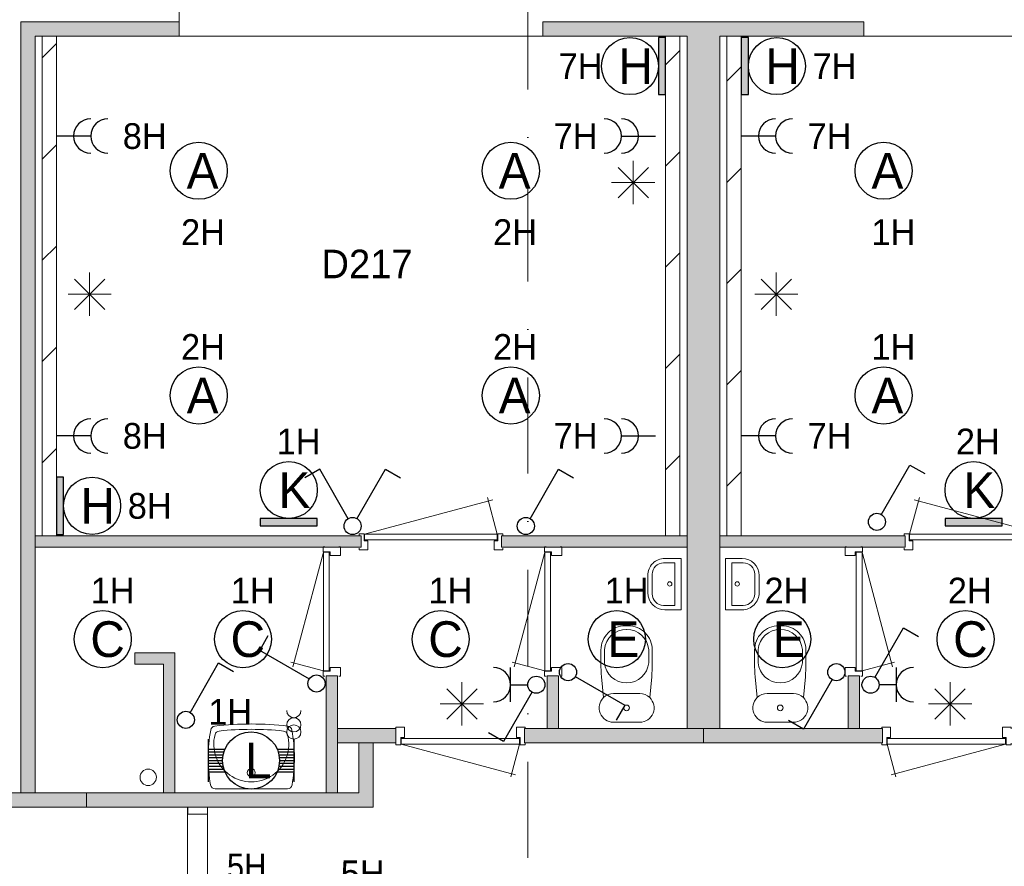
# Model space of a CAD drawing. Header units: millimetres. Extents: x 84337 to 168437, y -3060 to 56340.
# Tile 50 of 84: x 100358 to 107259, y 44570 to 50499. Entities that reach past the tile are written whole.
import ezdxf
from ezdxf.enums import TextEntityAlignment as Align
from ezdxf.xclip import XClip

# ---------------------------------------------------------------- set-up
doc = ezdxf.new("R2010")
doc.units = ezdxf.units.MM
doc.linetypes.add('DGN1', pattern=[504.6, 0, -504.6])
doc.linetypes.add('DGN4', pattern=[1345.6, 672.8, -336.4, 0, -336.4])
for name, color, linetype in [('14', 7, 'Continuous'), ('16', 7, 'Continuous'), ('17', 7, 'Continuous'), ('18', 7, 'Continuous'), ('19', 7, 'Continuous'), ('20', 7, 'Continuous'), ('30', 7, 'Continuous'), ('31', 7, 'Continuous'), ('32', 7, 'Continuous'), ('33', 7, 'Continuous'), ('40', 7, 'Continuous'), ('48', 7, 'Continuous'), ('5', 7, 'Continuous'), ('56', 7, 'Continuous'), ('62', 7, 'Continuous')]:
    doc.layers.add(name, color=color, linetype=linetype)
doc.styles.add('dgn001', font='dgn001.shx')
doc.styles.add('dgn003', font='dgn003.shx')
pattern_1 = [(45, (155.63, -1206.23), (4e-14, 709), [])]

# ---------------------------------------------------------------- blocks, each defined once
blk = doc.blocks.new('EA820')
at = {"layer": '18'}
blk.add_hatch(color=3, dxfattribs=at).paths.add_polyline_path([(50, -200), (50, 200), (0, 200), (0, -200)])
at = {"layer": '18', "color": 3, "linetype": 'Continuous', "lineweight": 30, "flags": 128}
blk.add_lwpolyline([(50, -200), (50, 200), (0, 200), (0, -200), (50, -200)], dxfattribs=at)
at = {"layer": '18', "color": 3, "linetype": 'Continuous', "lineweight": 30}
blk.add_circle((250, 0), 200, dxfattribs=at)
at = {"layer": '18', "color": 2, "linetype": 'Continuous', "lineweight": 13, "style": 'dgn001'}
blk.add_text('H', height=250, dxfattribs=at).set_placement((289.7, 0), align=Align.MIDDLE_CENTER)
at = {"layer": '18', "color": 1, "linetype": 'Continuous', "lineweight": 13, "style": 'dgn001'}
blk.add_text('7H', height=180, dxfattribs=at).set_placement((500, 0), align=Align.MIDDLE_LEFT)
blk = doc.blocks.new('EA624')
at = {"layer": '18'}
blk.add_hatch(color=3, dxfattribs=at).paths.add_polyline_path([(-200, 0), (200, 0), (200, 50), (-200, 50)])
at = {"layer": '18', "color": 3, "linetype": 'Continuous', "lineweight": 30, "flags": 128}
blk.add_lwpolyline([(-200, 0), (200, 0), (200, 50), (-200, 50), (-200, 0)], dxfattribs=at)
at = {"layer": '18', "color": 3, "linetype": 'Continuous', "lineweight": 30}
blk.add_circle((0, 250), 200, dxfattribs=at)
at = {"layer": '18', "color": 1, "linetype": 'Continuous', "lineweight": 13, "style": 'dgn001'}
blk.add_text('2H', height=180, dxfattribs=at).set_placement((29.8, 500), align=Align.CENTER)
at = {"layer": '18', "color": 2, "linetype": 'Continuous', "lineweight": 13, "style": 'dgn001'}
blk.add_text('K', height=250, dxfattribs=at).set_placement((39.7, 250), align=Align.MIDDLE_CENTER)
blk = doc.blocks.new('EA629')
at = {"layer": '18'}
blk.add_hatch(color=3, dxfattribs=at).paths.add_polyline_path([(-200, 0), (200, 0), (200, 50), (-200, 50)])
at = {"layer": '18', "color": 3, "linetype": 'Continuous', "lineweight": 30, "flags": 128}
blk.add_lwpolyline([(-200, 0), (200, 0), (200, 50), (-200, 50), (-200, 0)], dxfattribs=at)
at = {"layer": '18', "color": 3, "linetype": 'Continuous', "lineweight": 30}
blk.add_circle((0, 250), 200, dxfattribs=at)
at = {"layer": '18', "color": 1, "linetype": 'Continuous', "lineweight": 13, "style": 'dgn001'}
blk.add_text('1H', height=180, dxfattribs=at).set_placement((68.7, 500), align=Align.CENTER)
at = {"layer": '18', "color": 2, "linetype": 'Continuous', "lineweight": 13, "style": 'dgn001'}
blk.add_text('K', height=250, dxfattribs=at).set_placement((39.7, 250), align=Align.MIDDLE_CENTER)
blk = doc.blocks.new('EA825')
at = {"layer": '18'}
blk.add_hatch(color=3, dxfattribs=at).paths.add_polyline_path([(50, -200), (50, 200), (0, 200), (0, -200)])
at = {"layer": '18', "color": 3, "linetype": 'Continuous', "lineweight": 30, "flags": 128}
blk.add_lwpolyline([(50, -200), (50, 200), (0, 200), (0, -200), (50, -200)], dxfattribs=at)
at = {"layer": '18', "color": 3, "linetype": 'Continuous', "lineweight": 30}
blk.add_circle((250, 0), 200, dxfattribs=at)
at = {"layer": '18', "color": 2, "linetype": 'Continuous', "lineweight": 13, "style": 'dgn001'}
blk.add_text('H', height=250, dxfattribs=at).set_placement((289.7, 0), align=Align.MIDDLE_CENTER)
at = {"layer": '18', "color": 1, "linetype": 'Continuous', "lineweight": 13, "style": 'dgn001'}
blk.add_text('8H', height=180, dxfattribs=at).set_placement((500, 0), align=Align.MIDDLE_LEFT)
blk = doc.blocks.new('EA725')
at = {"layer": '18'}
blk.add_hatch(color=3, dxfattribs=at).paths.add_polyline_path([(0, -200), (0, 200), (-50, 200), (-50, -200)])
at = {"layer": '18', "color": 3, "linetype": 'Continuous', "lineweight": 30, "flags": 128}
blk.add_lwpolyline([(0, -200), (0, 200), (-50, 200), (-50, -200), (0, -200)], dxfattribs=at)
at = {"layer": '18', "color": 3, "linetype": 'Continuous', "lineweight": 30}
blk.add_circle((-250, 0), 200, dxfattribs=at)
at = {"layer": '18', "color": 1, "linetype": 'Continuous', "lineweight": 13, "style": 'dgn001'}
blk.add_text('7H', height=180, dxfattribs=at).set_placement((-441.9, 0), align=Align.MIDDLE_RIGHT)
at = {"layer": '18', "color": 2, "linetype": 'Continuous', "lineweight": 13, "style": 'dgn001'}
blk.add_text('H', height=250, dxfattribs=at).set_placement((-210.3, 0), align=Align.MIDDLE_CENTER)
blk = doc.blocks.new('EG1')
at = {"layer": '20'}
blk.add_hatch(color=3, dxfattribs=at).paths.add_polyline_path([(-600, 0), (-470, 75), (-470, -75)])
at = {"layer": '20', "color": 3, "linetype": 'Continuous', "lineweight": 30}
blk.add_line((-200, 0), (-470, 0), dxfattribs=at)
at = {"layer": '20', "color": 4, "linetype": 'Continuous', "lineweight": 40, "flags": 128}
blk.add_lwpolyline([(-400, 50), (-400, 150), (-399.6, 149.6, -0.414214), (-349.6, 199.6), (-350, 200), (-50, 200), (-49.6, 199.6, -0.414214), (0.4, 149.6), (0, 150), (0, -150), (0.4, -150.4, -0.414214), (-49.6, -200.4), (-50, -200), (-350, -200), (-349.6, -200.4, -0.414214), (-399.6, -150.4), (-400, -150), (-400, -50)], format="xyb", dxfattribs=at)
at = {"layer": '20', "color": 3, "linetype": 'Continuous', "lineweight": 30, "flags": 128}
blk.add_lwpolyline([(-600, 0), (-470, 75), (-470, -75), (-600, 0)], dxfattribs=at)
at = {"layer": '20', "color": 1, "linetype": 'DGN1', "lineweight": 0, "style": 'dgn001', "width": 0.9}
blk.add_text('5H', height=180, dxfattribs=at).set_placement((-173.2, 300), align=Align.CENTER)
at = {"layer": '20', "color": 2, "linetype": 'DGN1', "lineweight": 13, "style": 'dgn001'}
blk.add_text('N2', height=250, dxfattribs=at).set_placement((-158.3, -425), align=Align.TOP_CENTER)
blk = doc.blocks.new('EC6127')
at = {"layer": '18', "color": 3, "linetype": 'Continuous', "lineweight": 30}
blk.add_circle((0, 0), 200, dxfattribs=at)
at = {"layer": '18', "color": 1, "linetype": 'Continuous', "lineweight": 13, "style": 'dgn001'}
blk.add_text('5H', height=180, dxfattribs=at).set_placement((29.7, 250), align=Align.CENTER)
at = {"layer": '18', "color": 2, "linetype": 'Continuous', "lineweight": 13, "style": 'dgn001'}
blk.add_text('D', height=250, dxfattribs=at).set_placement((39.6, 0), align=Align.MIDDLE_CENTER)
blk = doc.blocks.new('EC6185')
at = {"layer": '18', "color": 3, "linetype": 'Continuous', "lineweight": 30}
blk.add_circle((0, 0), 200, dxfattribs=at)
at = {"layer": '18', "color": 1, "linetype": 'Continuous', "lineweight": 13, "style": 'dgn001'}
blk.add_text('2H', height=180, dxfattribs=at).set_placement((29.7, 250), align=Align.CENTER)
at = {"layer": '18', "color": 2, "linetype": 'Continuous', "lineweight": 13, "style": 'dgn001'}
blk.add_text('A', height=250, dxfattribs=at).set_placement((26.9, 0), align=Align.MIDDLE_CENTER)
blk = doc.blocks.new('EC6186')
at = {"layer": '18', "color": 3, "linetype": 'Continuous', "lineweight": 30}
blk.add_circle((0, 0), 200, dxfattribs=at)
at = {"layer": '18', "color": 2, "linetype": 'Continuous', "lineweight": 13, "style": 'dgn001'}
blk.add_text('A', height=250, dxfattribs=at).set_placement((26.9, 0), align=Align.MIDDLE_CENTER)
at = {"layer": '18', "color": 1, "linetype": 'Continuous', "lineweight": 13, "style": 'dgn001'}
blk.add_text('2H', height=180, dxfattribs=at).set_placement((29.7, -340), align=Align.TOP_CENTER)
blk = doc.blocks.new('EC6187')
at = {"layer": '18', "color": 3, "linetype": 'Continuous', "lineweight": 30}
blk.add_circle((-0.015, 0.01), 200, dxfattribs=at)
at = {"layer": '18', "color": 2, "linetype": 'Continuous', "lineweight": 13, "style": 'dgn001'}
blk.add_text('A', height=249.99, dxfattribs=at).set_placement((26.855, -0.005), align=Align.MIDDLE_CENTER)
at = {"layer": '18', "color": 1, "linetype": 'Continuous', "lineweight": 13, "style": 'dgn001'}
blk.add_text('2H', height=180, dxfattribs=at).set_placement((29.74, -340), align=Align.TOP_CENTER)
blk = doc.blocks.new('EC6188')
at = {"layer": '18', "color": 3, "linetype": 'Continuous', "lineweight": 30}
blk.add_circle((0, 0), 200, dxfattribs=at)
at = {"layer": '18', "color": 1, "linetype": 'Continuous', "lineweight": 13, "style": 'dgn001'}
blk.add_text('2H', height=180, dxfattribs=at).set_placement((29.7, 250), align=Align.CENTER)
at = {"layer": '18', "color": 2, "linetype": 'Continuous', "lineweight": 13, "style": 'dgn001'}
blk.add_text('A', height=250, dxfattribs=at).set_placement((26.9, 0), align=Align.MIDDLE_CENTER)
blk = doc.blocks.new('EC6189')
at = {"layer": '18', "color": 3, "linetype": 'Continuous', "lineweight": 30}
blk.add_circle((0, 0), 200, dxfattribs=at)
at = {"layer": '18', "color": 1, "linetype": 'Continuous', "lineweight": 13, "style": 'dgn001'}
blk.add_text('1H', height=180, dxfattribs=at).set_placement((68.7, 250), align=Align.CENTER)
at = {"layer": '18', "color": 2, "linetype": 'Continuous', "lineweight": 13, "style": 'dgn001'}
blk.add_text('A', height=250, dxfattribs=at).set_placement((26.9, 0), align=Align.MIDDLE_CENTER)
blk = doc.blocks.new('EC6190')
at = {"layer": '18', "color": 3, "linetype": 'Continuous', "lineweight": 30}
blk.add_circle((0, 0), 200, dxfattribs=at)
at = {"layer": '18', "color": 2, "linetype": 'Continuous', "lineweight": 13, "style": 'dgn001'}
blk.add_text('A', height=250, dxfattribs=at).set_placement((26.9, 0), align=Align.MIDDLE_CENTER)
at = {"layer": '18', "color": 1, "linetype": 'Continuous', "lineweight": 13, "style": 'dgn001'}
blk.add_text('1H', height=180, dxfattribs=at).set_placement((68.7, -340), align=Align.TOP_CENTER)
blk = doc.blocks.new('EC6194')
at = {"layer": '18', "color": 3, "linetype": 'Continuous', "lineweight": 30}
blk.add_circle((0.005, 0), 200, dxfattribs=at)
at = {"layer": '18', "color": 1, "linetype": 'Continuous', "lineweight": 13, "style": 'dgn001'}
blk.add_text('2H', height=180, dxfattribs=at).set_placement((29.76, 250), align=Align.CENTER)
at = {"layer": '18', "color": 2, "linetype": 'Continuous', "lineweight": 13, "style": 'dgn001'}
blk.add_text('C', height=249.99, dxfattribs=at).set_placement((33.755, -0.005), align=Align.MIDDLE_CENTER)
blk = doc.blocks.new('EC6195')
at = {"layer": '18', "color": 3, "linetype": 'Continuous', "lineweight": 30}
blk.add_circle((-0.005, 0), 200, dxfattribs=at)
at = {"layer": '18', "color": 1, "linetype": 'Continuous', "lineweight": 13, "style": 'dgn001'}
blk.add_text('2H', height=180, dxfattribs=at).set_placement((29.74, 250), align=Align.CENTER)
at = {"layer": '18', "color": 2, "linetype": 'Continuous', "lineweight": 13, "style": 'dgn001'}
blk.add_text('E', height=249.99, dxfattribs=at).set_placement((45.555, -0.005), align=Align.MIDDLE_CENTER)
blk = doc.blocks.new('EC6196')
at = {"layer": '18', "color": 3, "linetype": 'Continuous', "lineweight": 30}
blk.add_circle((0.005, 0), 200, dxfattribs=at)
at = {"layer": '18', "color": 1, "linetype": 'Continuous', "lineweight": 13, "style": 'dgn001'}
blk.add_text('1H', height=180, dxfattribs=at).set_placement((68.74, 250), align=Align.CENTER)
at = {"layer": '18', "color": 2, "linetype": 'Continuous', "lineweight": 13, "style": 'dgn001'}
blk.add_text('E', height=249.99, dxfattribs=at).set_placement((45.555, -0.005), align=Align.MIDDLE_CENTER)
blk = doc.blocks.new('EC6197')
at = {"layer": '18', "color": 3, "linetype": 'Continuous', "lineweight": 30}
blk.add_circle((-0.005, 0), 200, dxfattribs=at)
at = {"layer": '18', "color": 1, "linetype": 'Continuous', "lineweight": 13, "style": 'dgn001'}
blk.add_text('1H', height=180, dxfattribs=at).set_placement((68.72, 250), align=Align.CENTER)
at = {"layer": '18', "color": 2, "linetype": 'Continuous', "lineweight": 13, "style": 'dgn001'}
blk.add_text('C', height=249.99, dxfattribs=at).set_placement((33.755, -0.005), align=Align.MIDDLE_CENTER)
blk = doc.blocks.new('EC6198')
at = {"layer": '18', "color": 3, "linetype": 'Continuous', "lineweight": 30}
blk.add_circle((-0.005, 0), 200, dxfattribs=at)
at = {"layer": '18', "color": 1, "linetype": 'Continuous', "lineweight": 13, "style": 'dgn001'}
blk.add_text('1H', height=180, dxfattribs=at).set_placement((68.72, 250), align=Align.CENTER)
at = {"layer": '18', "color": 2, "linetype": 'Continuous', "lineweight": 13, "style": 'dgn001'}
blk.add_text('C', height=249.99, dxfattribs=at).set_placement((33.755, -0.005), align=Align.MIDDLE_CENTER)
blk = doc.blocks.new('EC6199')
at = {"layer": '18', "color": 3, "linetype": 'Continuous', "lineweight": 30}
blk.add_circle((-0.005, 0), 200, dxfattribs=at)
at = {"layer": '18', "color": 1, "linetype": 'Continuous', "lineweight": 13, "style": 'dgn001'}
blk.add_text('1H', height=180, dxfattribs=at).set_placement((68.72, 250), align=Align.CENTER)
at = {"layer": '18', "color": 2, "linetype": 'Continuous', "lineweight": 13, "style": 'dgn001'}
blk.add_text('C', height=249.99, dxfattribs=at).set_placement((33.755, -0.005), align=Align.MIDDLE_CENTER)
blk = doc.blocks.new('AnonymousCell36')
at = {"layer": '18', "color": 3, "linetype": 'Continuous', "lineweight": 0}
for centre in [(0, -0.5), (0, -50.5)]:
    blk.add_circle(centre, 50, dxfattribs=at)
blk.add_arc((0, 99.5), 50, 180.00631, 359.99369, dxfattribs=at)
blk = doc.blocks.new('EA013')
at = {"layer": '18', "color": 3, "linetype": 'Continuous', "lineweight": 30}
for p, q in [((-300, 150), (-300, -150)), ((300, 150), (300, -150)), ((-300, 80), (-182, 80)), ((182, 80), (300, 80)), ((-300, 60), (-190, 60)), ((-300, 40), (-195, 40)), ((-300, 20), (-200, 20)), ((-300, 0), (-200, 0)), ((190, 60), (300, 60)), ((195, 40), (300, 40)), ((200, 20), (300, 20)), ((200, 0), (300, 0)), ((-300, -20), (-200, -20)), ((-300, -40), (-195, -40)), ((-300, -60), (-190, -60)), ((190, -60), (300, -60)), ((195, -40), (300, -40)), ((200, -20), (300, -20)), ((-300, -80), (-182, -80)), ((182, -80), (300, -80))]:
    blk.add_line(p, q, dxfattribs=at)
blk.add_circle((0, -0.5), 200, dxfattribs=at)
at = {"layer": '18', "color": 1, "linetype": 'Continuous', "lineweight": 0, "style": 'dgn001'}
blk.add_text('1H', height=180, dxfattribs=at).set_placement((-300, 250))
at = {"layer": '18', "color": 2, "linetype": 'Continuous', "lineweight": 13, "style": 'dgn001'}
blk.add_text('L', height=249.99, dxfattribs=at).set_placement((50.995, -1.005), align=Align.MIDDLE_CENTER)
blk = doc.blocks.new('EL135')
at = {"layer": '16', "color": 3, "linetype": 'Continuous', "lineweight": 30}
blk.add_line((-240, 0), (0, 0), dxfattribs=at)
for centre in [(-360, 0), (-240, 0)]:
    blk.add_arc(centre, 120, 270, 90, dxfattribs=at)
at = {"layer": '16', "color": 2, "linetype": 'Continuous', "lineweight": 13, "style": 'dgn001'}
blk.add_text('7H', height=180, dxfattribs=at).set_placement((-406.88, 0), align=Align.MIDDLE_RIGHT)
blk = doc.blocks.new('EL136')
at = {"layer": '16', "color": 3, "linetype": 'Continuous', "lineweight": 30}
blk.add_line((-240, 0), (0, 0), dxfattribs=at)
for centre in [(-360, 0), (-240, 0)]:
    blk.add_arc(centre, 120, 270, 90, dxfattribs=at)
at = {"layer": '16', "color": 2, "linetype": 'Continuous', "lineweight": 13, "style": 'dgn001'}
blk.add_text('7H', height=180, dxfattribs=at).set_placement((-406.88, 0), align=Align.MIDDLE_RIGHT)
blk = doc.blocks.new('EL137')
at = {"layer": '16', "color": 3, "linetype": 'Continuous', "lineweight": 30}
blk.add_line((240, 0), (0, 0), dxfattribs=at)
for centre in [(240, 0), (360, 0)]:
    blk.add_arc(centre, 120, 90, 270, dxfattribs=at)
at = {"layer": '16', "color": 2, "linetype": 'Continuous', "lineweight": 13, "style": 'dgn001'}
blk.add_text('8H', height=180, dxfattribs=at).set_placement((465, 0), align=Align.MIDDLE_LEFT)
blk = doc.blocks.new('EL138')
at = {"layer": '16', "color": 3, "linetype": 'Continuous', "lineweight": 30}
blk.add_line((240, 0), (0, 0), dxfattribs=at)
for centre in [(240, 0), (360, 0)]:
    blk.add_arc(centre, 120, 90, 270, dxfattribs=at)
at = {"layer": '16', "color": 2, "linetype": 'Continuous', "lineweight": 13, "style": 'dgn001'}
blk.add_text('8H', height=180, dxfattribs=at).set_placement((465, 0), align=Align.MIDDLE_LEFT)
blk = doc.blocks.new('EL139')
at = {"layer": '16', "color": 3, "linetype": 'Continuous', "lineweight": 30}
blk.add_line((240, 0), (0, 0), dxfattribs=at)
for centre in [(240, 0), (360, 0)]:
    blk.add_arc(centre, 120, 90, 270, dxfattribs=at)
at = {"layer": '16', "color": 2, "linetype": 'Continuous', "lineweight": 13, "style": 'dgn001'}
blk.add_text('7H', height=180, dxfattribs=at).set_placement((465, 0), align=Align.MIDDLE_LEFT)
blk = doc.blocks.new('EL140')
at = {"layer": '16', "color": 3, "linetype": 'Continuous', "lineweight": 30}
blk.add_line((240, 0), (0, 0), dxfattribs=at)
for centre in [(240, 0), (360, 0)]:
    blk.add_arc(centre, 120, 90, 270, dxfattribs=at)
at = {"layer": '16', "color": 2, "linetype": 'Continuous', "lineweight": 13, "style": 'dgn001'}
blk.add_text('7H', height=180, dxfattribs=at).set_placement((465, 0), align=Align.MIDDLE_LEFT)
blk = doc.blocks.new('EH040')
at = {"layer": '19', "color": 3, "linetype": 'Continuous', "lineweight": 30}
for p, q in [((50, -30), (398, -230)), ((398, -230), (338, -335))]:
    blk.add_line(p, q, dxfattribs=at)
blk.add_circle((0, 0), 60, dxfattribs=at)
blk = doc.blocks.new('EK110')
at = {"layer": '19', "color": 3, "linetype": 'Continuous', "lineweight": 30}
for p, q in [((-180, -120), (-180, 120)), ((-180, 0), (-60, 0)), ((-30, -50), (-230, -398)), ((-230, -398), (-335, -338))]:
    blk.add_line(p, q, dxfattribs=at)
blk.add_circle((0, 0), 60, dxfattribs=at)
blk.add_arc((-300, 0), 120, 270, 90, dxfattribs=at)
blk = doc.blocks.new('EH041')
at = {"layer": '19', "color": 3, "linetype": 'Continuous', "lineweight": 30}
for p, q in [((30, 50), (230, 398)), ((230, 398), (335, 338))]:
    blk.add_line(p, q, dxfattribs=at)
blk.add_circle((0, 0), 60, dxfattribs=at)
blk = doc.blocks.new('EH610')
at = {"layer": '19', "color": 3, "linetype": 'Continuous', "lineweight": 30}
for p, q in [((-230, 398), (-335, 338)), ((-30, 50), (-230, 398)), ((30, 50), (230, 398)), ((230, 398), (335, 338))]:
    blk.add_line(p, q, dxfattribs=at)
blk.add_circle((0, 0), 60, dxfattribs=at)
blk = doc.blocks.new('EH042')
at = {"layer": '19', "color": 3, "linetype": 'Continuous', "lineweight": 30}
for p, q in [((30, 50), (230, 398)), ((230, 398), (335, 338))]:
    blk.add_line(p, q, dxfattribs=at)
blk.add_circle((0, 0), 60, dxfattribs=at)
blk = doc.blocks.new('EH043')
at = {"layer": '19', "color": 3, "linetype": 'Continuous', "lineweight": 30}
for p, q in [((-398, 230), (-338, 335)), ((-50, 30), (-398, 230))]:
    blk.add_line(p, q, dxfattribs=at)
blk.add_circle((0, 0), 60, dxfattribs=at)
blk = doc.blocks.new('EH054')
at = {"layer": '19', "color": 3, "linetype": 'Continuous', "lineweight": 30}
for p, q in [((30, 50), (230, 398)), ((230, 398), (335, 338))]:
    blk.add_line(p, q, dxfattribs=at)
blk.add_circle((0, 0), 60, dxfattribs=at)
blk = doc.blocks.new('EK113')
at = {"layer": '19', "color": 3, "linetype": 'Continuous', "lineweight": 30}
for p, q in [((30, 50), (230, 398)), ((230, 398), (335, 338)), ((180, 120), (180, -120)), ((180, 0), (60, 0))]:
    blk.add_line(p, q, dxfattribs=at)
blk.add_circle((0, 0), 60, dxfattribs=at)
blk.add_arc((300, 0), 120, 90, 270, dxfattribs=at)
blk = doc.blocks.new('EH055')
at = {"layer": '19', "color": 3, "linetype": 'Continuous', "lineweight": 30}
for p, q in [((-30, -50), (-230, -398)), ((-230, -398), (-335, -338))]:
    blk.add_line(p, q, dxfattribs=at)
blk.add_circle((0, 0), 60, dxfattribs=at)
blk = doc.blocks.new('830R10115')
at = {"layer": '33', "color": 1, "linetype": 'Continuous', "lineweight": 0}
for p, q in [((-108, 868), (-322.82, 66.28)), ((-108, 38), (-336.87, 99.32))]:
    blk.add_line(p, q, dxfattribs=at)
at = {"layer": '33', "color": 92, "linetype": 'Continuous', "lineweight": 13, "true_color": 0x00e100, "flags": 128}
for points in [[(-100, 906), (-111, 906), (-111, 871), (-61, 871), (-61, 846), (11, 846), (11, 906), (0, 906)], [(-100, 0), (-111, 0), (-111, 35), (-61, 35), (-61, 60), (11, 60), (11, 0), (0, 0)]]:
    blk.add_lwpolyline(points, dxfattribs=at)
at = {"layer": '33', "color": 2, "linetype": 'Continuous', "lineweight": 13, "true_color": 0xf0f000, "flags": 128}
blk.add_lwpolyline([(-108, 868), (-108, 38), (-68, 38), (-68, 868), (-108, 868)], dxfattribs=at)
blk = doc.blocks.new('930L0939')
at = {"layer": '33', "color": 1, "linetype": 'Continuous', "lineweight": 0}
for p, q in [((968, 98), (899.56, 353.44)), ((38, 98), (936.31, 338.7))]:
    blk.add_line(p, q, dxfattribs=at)
at = {"layer": '33', "color": 92, "linetype": 'Continuous', "lineweight": 13, "true_color": 0x00e100, "flags": 128}
for points in [[(0, 90), (0, 101), (35, 101), (35, 51), (60, 51), (60, -11), (0, -11), (0, 0)], [(1006, 90), (1006, 101), (971, 101), (971, 51), (946, 51), (946, -11), (1006, -11), (1006, 0)]]:
    blk.add_lwpolyline(points, dxfattribs=at)
at = {"layer": '33', "color": 2, "linetype": 'Continuous', "lineweight": 13, "true_color": 0xf0f000, "flags": 128}
blk.add_lwpolyline([(968, 98), (38, 98), (38, 58), (968, 58), (968, 98)], dxfattribs=at)
blk = doc.blocks.new('CLOS0238')
at = {"layer": '40', "color": 7, "linetype": 'Continuous', "lineweight": 0}
for p, q in [((-1.1, 670), (0.8, 670)), ((-155, 527.8), (-155, 435.5)), ((155, 527.8), (155, 435.8)), ((-92.5, 220), (92.5, 220))]:
    blk.add_line(p, q, dxfattribs=at)
at = {"layer": '40', "color": 7, "linetype": 'Continuous', "lineweight": 0, "flags": 128}
for points in [[(-175.7, 338.3), (-162, 191.9), (-162, 191.9, 0.674333), (-92.5, 20), (-92.5, 20), (92.5, 20), (92.5, 20, 0.674333), (162, 191.9), (162, 191.9), (175.7, 338.3), (175.7, 338.3, 0.023285), (180, 431.3), (180, 431.3), (180, 525), (180, 525, 0.414214), (10, 695), (10, 695), (-10, 695), (-10, 695, 0.414214), (-180, 525), (-180, 525), (-180, 431.3), (-180, 431.3, 0.023285), (-175.7, 338.3)], [(-162, 191.9, -0.194504), (-92.5, 220)], [(92.5, 220, -0.194504), (162, 191.9)]]:
    blk.add_lwpolyline(points, format="xyb", dxfattribs=at)
at = {"layer": '40', "color": 7, "linetype": 'Continuous', "lineweight": 0}
blk.add_circle((0, 120), 20, dxfattribs=at)
for centre, start, end in [((0, 514.4), 4.9259, 175.0741), ((0, 450), 184.92635, 355.07365)]:
    blk.add_arc(centre, 155.6, start, end, dxfattribs=at)
blk = doc.blocks.new('830R10116')
at = {"layer": '33', "color": 1, "linetype": 'Continuous', "lineweight": 0}
for p, q in [((-108, 868), (-322.82, 66.28)), ((-108, 38), (-336.87, 99.32))]:
    blk.add_line(p, q, dxfattribs=at)
at = {"layer": '33', "color": 92, "linetype": 'Continuous', "lineweight": 13, "true_color": 0x00e100, "flags": 128}
for points in [[(-100, 906), (-111, 906), (-111, 871), (-61, 871), (-61, 846), (11, 846), (11, 906), (0, 906)], [(-100, 0), (-111, 0), (-111, 35), (-61, 35), (-61, 60), (11, 60), (11, 0), (0, 0)]]:
    blk.add_lwpolyline(points, dxfattribs=at)
at = {"layer": '33', "color": 2, "linetype": 'Continuous', "lineweight": 13, "true_color": 0xf0f000, "flags": 128}
blk.add_lwpolyline([(-108, 868), (-108, 38), (-68, 38), (-68, 868), (-108, 868)], dxfattribs=at)
blk = doc.blocks.new('930L0940')
at = {"layer": '33', "color": 1, "linetype": 'Continuous', "lineweight": 0}
for p, q in [((-968, 98), (-899.56, 353.44)), ((-38, 98), (-936.31, 338.7))]:
    blk.add_line(p, q, dxfattribs=at)
at = {"layer": '33', "color": 92, "linetype": 'Continuous', "lineweight": 13, "true_color": 0x00e100, "flags": 128}
for points in [[(-1006, 90), (-1006, 101), (-971, 101), (-971, 51), (-946, 51), (-946, -11), (-1006, -11), (-1006, 0)], [(0, 90), (0, 101), (-35, 101), (-35, 51), (-60, 51), (-60, -11), (0, -11), (0, 0)]]:
    blk.add_lwpolyline(points, dxfattribs=at)
at = {"layer": '33', "color": 2, "linetype": 'Continuous', "lineweight": 13, "true_color": 0xf0f000, "flags": 128}
blk.add_lwpolyline([(-968, 98), (-38, 98), (-38, 58), (-968, 58), (-968, 98)], dxfattribs=at)
blk = doc.blocks.new('830R10118')
at = {"layer": '33', "color": 1, "linetype": 'Continuous', "lineweight": 0}
for p, q in [((108, 868), (322.82, 66.28)), ((108, 38), (336.87, 99.32))]:
    blk.add_line(p, q, dxfattribs=at)
at = {"layer": '33', "color": 92, "linetype": 'Continuous', "lineweight": 13, "true_color": 0x00e100, "flags": 128}
for points in [[(100, 906), (111, 906), (111, 871), (61, 871), (61, 846), (-11, 846), (-11, 906), (0, 906)], [(100, 0), (111, 0), (111, 35), (61, 35), (61, 60), (-11, 60), (-11, 0), (0, 0)]]:
    blk.add_lwpolyline(points, dxfattribs=at)
at = {"layer": '33', "color": 2, "linetype": 'Continuous', "lineweight": 13, "true_color": 0xf0f000, "flags": 128}
blk.add_lwpolyline([(108, 868), (108, 38), (68, 38), (68, 868), (108, 868)], dxfattribs=at)
blk = doc.blocks.new('CLOS0239')
at = {"layer": '40', "color": 7, "linetype": 'Continuous', "lineweight": 0}
for p, q in [((1.1, 670), (-0.8, 670)), ((-155, 527.8), (-155, 435.8)), ((155, 527.8), (155, 435.5)), ((92.5, 220), (-92.5, 220))]:
    blk.add_line(p, q, dxfattribs=at)
at = {"layer": '40', "color": 7, "linetype": 'Continuous', "lineweight": 0, "flags": 128}
for points in [[(175.7, 338.3), (162, 191.9), (162, 191.9, -0.674333), (92.5, 20), (92.5, 20), (-92.5, 20), (-92.5, 20, -0.674333), (-162, 191.9), (-162, 191.9), (-175.7, 338.3), (-175.7, 338.3, -0.023285), (-180, 431.3), (-180, 431.3), (-180, 525), (-180, 525, -0.414214), (-10, 695), (-10, 695), (10, 695), (10, 695, -0.414214), (180, 525), (180, 525), (180, 431.3), (180, 431.3, -0.023285), (175.7, 338.3)], [(-155, 527.8, -0.917521), (155, 527.8)], [(155, 436.6, -0.917514), (-155, 436.6)]]:
    blk.add_lwpolyline(points, format="xyb", dxfattribs=at)
at = {"layer": '40', "color": 7, "linetype": 'Continuous', "lineweight": 0}
blk.add_circle((0, 120), 20, dxfattribs=at)
for centre, start, end in [((-92.5, 120), 90, 134.02728), ((92.5, 120), 45.97272, 90)]:
    blk.add_arc(centre, 100, start, end, dxfattribs=at)
blk = doc.blocks.new('FT0138')
at = {"layer": '40', "color": 7, "linetype": 'Continuous', "lineweight": 0}
for p, q in [((-64.6, 148.9), (-144, 148.9)), ((-64.6, -148.9), (-64.6, 148.9)), ((-20, -180), (-20, 180)), ((-135.1, -180), (-20, -180))]:
    blk.add_line(p, q, dxfattribs=at)
at = {"layer": '40', "color": 7, "linetype": 'Continuous', "lineweight": 0, "flags": 128}
for points in [[(-255.1, 60, -0.414214), (-135.1, 180)], [(-224, 68.9, -0.414214), (-144, 148.9)]]:
    blk.add_lwpolyline(points, format="xyb", dxfattribs=at)
for points in [[(-20, 180), (-135.1, 180)], [(-255.1, 60), (-255.1, -60)], [(-224, 68.9), (-224, -68.9)], [(-144, -148.9), (-64.6, -148.9)]]:
    blk.add_lwpolyline(points, dxfattribs=at)
at = {"layer": '40', "color": 7, "linetype": 'Continuous', "lineweight": 0}
blk.add_circle((-101.1, 0.9), 15.1, dxfattribs=at)
for centre, radius in [((-135.1, -60), 120), ((-144, -68.9), 80)]:
    blk.add_arc(centre, radius, 180, 270, dxfattribs=at)
blk = doc.blocks.new('WT0138')
at = {"layer": '40', "color": 7, "linetype": 'Continuous', "lineweight": 0}
blk.add_line((-253.2, 20), (253.2, 20), dxfattribs=at)
at = {"layer": '40', "color": 7, "linetype": 'Continuous', "lineweight": 0, "flags": 128}
for points in [[(-285.7, 47.3, -0.090801), (-284.5, 432.1)], [(-284.5, 432.1, -0.328769), (-256, 459)], [(-256, 459, -0.059915), (256, 459)], [(-254, 400.8, -0.309671), (-225.6, 425)], [(-225.6, 425, -0.052773), (225.6, 425)], [(225.6, 425, -0.309671), (254, 400.8)], [(256, 459, -0.328769), (284.5, 432.1)], [(284.5, 432.1, -0.090801), (285.7, 47.3)], [(254, 400.8, -1.30637), (-254, 400.8)], [(-253.2, 20, -0.363957), (-285.7, 47.3)], [(285.7, 47.3, -0.363957), (253.2, 20)]]:
    blk.add_lwpolyline(points, format="xyb", dxfattribs=at)
at = {"layer": '40', "color": 7, "linetype": 'Continuous', "lineweight": 0}
blk.add_circle((0, 133.3), 28.1, dxfattribs=at)
blk = doc.blocks.new('830R10119')
at = {"layer": '33', "color": 1, "linetype": 'Continuous', "lineweight": 0}
for p, q in [((-868, -108), (-66.28, -322.82)), ((-38, -108), (-99.32, -336.87))]:
    blk.add_line(p, q, dxfattribs=at)
at = {"layer": '33', "color": 92, "linetype": 'Continuous', "lineweight": 13, "true_color": 0x00e100, "flags": 128}
for points in [[(-906, -100), (-906, -111), (-871, -111), (-871, -61), (-846, -61), (-846, 11), (-906, 11), (-906, 0)], [(0, -100), (0, -111), (-35, -111), (-35, -61), (-60, -61), (-60, 11), (0, 11), (0, 0)]]:
    blk.add_lwpolyline(points, dxfattribs=at)
at = {"layer": '33', "color": 2, "linetype": 'Continuous', "lineweight": 13, "true_color": 0xf0f000, "flags": 128}
blk.add_lwpolyline([(-868, -108), (-38, -108), (-38, -68), (-868, -68), (-868, -108)], dxfattribs=at)
blk = doc.blocks.new('FT0139')
at = {"layer": '40', "color": 7, "linetype": 'Continuous', "lineweight": 0}
for p, q in [((20, -180), (20, 180)), ((64.6, -148.9), (64.6, 148.9)), ((64.6, 148.9), (144, 148.9)), ((135.1, -180), (20, -180))]:
    blk.add_line(p, q, dxfattribs=at)
at = {"layer": '40', "color": 7, "linetype": 'Continuous', "lineweight": 0, "flags": 128}
for points in [[(20, 180), (135.1, 180)], [(224, 68.9), (224, -68.9)], [(255.1, 60), (255.1, -60)], [(144, -148.9), (64.6, -148.9)]]:
    blk.add_lwpolyline(points, dxfattribs=at)
for points in [[(255.1, -60, -0.414214), (135.1, -180)], [(224, -68.9, -0.414214), (144, -148.9)]]:
    blk.add_lwpolyline(points, format="xyb", dxfattribs=at)
at = {"layer": '40', "color": 7, "linetype": 'Continuous', "lineweight": 0}
blk.add_circle((101.1, 0.9), 15.1, dxfattribs=at)
for centre, radius in [((135.1, 60), 120), ((144, 68.9), 80)]:
    blk.add_arc(centre, radius, 0, 90, dxfattribs=at)
blk = doc.blocks.new('830R10123')
at = {"layer": '33', "color": 1, "linetype": 'Continuous', "lineweight": 0}
for p, q in [((38, -108), (99.32, -336.87)), ((868, -108), (66.28, -322.82))]:
    blk.add_line(p, q, dxfattribs=at)
at = {"layer": '33', "color": 92, "linetype": 'Continuous', "lineweight": 13, "true_color": 0x00e100, "flags": 128}
for points in [[(0, -100), (0, -111), (35, -111), (35, -61), (60, -61), (60, 11), (0, 11), (0, 0)], [(906, -100), (906, -111), (871, -111), (871, -61), (846, -61), (846, 11), (906, 11), (906, 0)]]:
    blk.add_lwpolyline(points, dxfattribs=at)
at = {"layer": '33', "color": 2, "linetype": 'Continuous', "lineweight": 13, "true_color": 0xf0f000, "flags": 128}
blk.add_lwpolyline([(868, -108), (38, -108), (38, -68), (868, -68), (868, -108)], dxfattribs=at)
blk = doc.blocks.new('50E03_329_B02 - Default')
at = {"layer": '62'}
for color, points in [(9, [(11404.76, 48607.77), (11404.76, 48707.77), (10294.76, 48707.77), (10294.76, 43307.77), (10394.76, 43307.77), (10394.76, 48607.77)]), (9, [(13954.76, 48707.77), (16204.76, 48707.77), (16204.76, 48607.77), (15194.76, 48607.77), (15194.76, 43757.77), (14964.76, 43757.77), (14964.76, 48607.77), (13954.76, 48607.77)]), (9, [(10394.76, 45027.77), (12679.76, 45027.77), (12679.76, 45107.77), (10394.76, 45107.77)]), (9, [(13664.76, 45027.77), (14964.76, 45027.77), (14964.76, 45107.77), (13664.76, 45107.77)]), (9, [(16494.76, 45027.77), (15194.76, 45027.77), (15194.76, 45107.77), (16494.76, 45107.77)]), (9, [(11094.76, 44207.77), (11094.76, 44287.77), (11374.76, 44287.77), (11374.76, 43307.77), (11294.76, 43307.77), (11294.76, 44207.77)]), (9, [(12434.76, 44127.77), (12514.76, 44127.77), (12514.76, 43307.77), (12434.76, 43307.77)]), (9, [(13984.76, 44127.77), (14064.76, 44127.77), (14064.76, 43757.77), (13984.76, 43757.77)]), (9, [(16174.76, 44127.77), (16094.76, 44127.77), (16094.76, 43757.77), (16174.76, 43757.77)]), (7, [(12514.76, 43757.77), (12924.76, 43757.77), (12924.76, 43657.77), (12514.76, 43657.77)]), (7, [(13824.76, 43757.77), (15079.76, 43757.77), (15079.76, 43657.77), (13824.76, 43657.77)]), (7, [(16334.76, 43757.77), (15079.76, 43757.77), (15079.76, 43657.77), (16334.76, 43657.77)]), (7, [(10094.76, 43207.77), (10094.76, 43307.77), (12664.76, 43307.77), (12664.76, 43657.77), (12764.76, 43657.77), (12764.76, 43207.77)])]:
    blk.add_hatch(color=color, dxfattribs=at).paths.add_polyline_path(points)
at = {"layer": '16', "color": 92, "linetype": 'Continuous', "lineweight": 0, "true_color": 0x00e100}
for p, q in [((11404.76, 48907.77), (11404.76, 48607.77)), ((11404.76, 48607.77), (10394.76, 48607.77))]:
    blk.add_line(p, q, dxfattribs=at)
at = {"layer": '16', "color": 92, "linetype": 'Continuous', "lineweight": 0, "true_color": 0x00e100, "flags": 128}
for points in [[(14964.76, 48607.77), (13954.76, 48607.77), (13954.76, 48707.77), (16204.76, 48707.77), (16204.76, 48607.77), (15194.76, 48607.77)], [(12679.76, 45027.77), (10394.76, 45027.77), (10394.76, 45107.77), (12679.76, 45107.77), (12679.76, 45027.77)], [(14964.76, 45027.77), (13664.76, 45027.77), (13664.76, 45107.77), (14964.76, 45107.77), (14964.76, 45027.77)], [(15194.76, 45027.77), (16494.76, 45027.77), (16494.76, 45107.77), (15194.76, 45107.77), (15194.76, 45027.77)], [(11294.76, 43307.77), (11294.76, 44207.77), (11094.76, 44207.77), (11094.76, 44287.77), (11374.76, 44287.77), (11374.76, 43307.77), (11294.76, 43307.77)], [(12434.76, 43307.77), (12514.76, 43307.77), (12514.76, 44127.77), (12434.76, 44127.77), (12434.76, 43307.77)], [(13984.76, 43757.77), (14064.76, 43757.77), (14064.76, 44127.77), (13984.76, 44127.77), (13984.76, 43757.77)], [(16174.76, 43757.77), (16094.76, 43757.77), (16094.76, 44127.77), (16174.76, 44127.77), (16174.76, 43757.77)], [(12514.76, 43657.77), (12924.76, 43657.77), (12924.76, 43757.77), (12514.76, 43757.77), (12514.76, 43657.77)], [(13824.76, 43657.77), (15079.76, 43657.77), (15079.76, 43757.77), (13824.76, 43757.77), (13824.76, 43657.77)], [(16334.76, 43657.77), (15079.76, 43657.77), (15079.76, 43757.77), (16334.76, 43757.77), (16334.76, 43657.77)], [(10756.42, 43207.77), (12764.76, 43207.77), (12764.76, 43657.77), (12664.76, 43657.77), (12664.76, 43307.77), (10756.42, 43307.77), (10756.42, 43207.77)]]:
    blk.add_lwpolyline(points, dxfattribs=at)
at = {"layer": '17', "color": 92, "linetype": 'Continuous', "lineweight": 0, "true_color": 0x00e100, "flags": 128}
for points in [[(11404.76, 48707.77), (10294.76, 48707.77), (10294.76, 43307.77), (10394.76, 43307.77), (10394.76, 48607.77), (11404.76, 48607.77), (11404.76, 48707.77)], [(15194.76, 48607.77), (15194.76, 43757.77), (14964.76, 43757.77), (14964.76, 48607.77)]]:
    blk.add_lwpolyline(points, dxfattribs=at)
at = {"layer": '30', "color": 3, "linetype": 'Continuous', "lineweight": 0}
for p, q in [((11404.76, 48607.77), (13954.76, 48607.77)), ((18754.76, 48607.77), (16204.76, 48607.77))]:
    blk.add_line(p, q, dxfattribs=at)
at = {"layer": '31', "color": 3, "linetype": 'Continuous', "lineweight": 0}
for p, q in [((11463.74, 43207.77), (11463.74, 41607.77)), ((11603.74, 43207.77), (11603.74, 41607.77))]:
    blk.add_line(p, q, dxfattribs=at)
at = {"layer": '32', "color": 3, "linetype": 'Continuous', "lineweight": 0, "flags": 128}
blk.add_lwpolyline([(11603.74, 43207.77), (11603.74, 43157.77), (11464.74, 43157.77), (11464.74, 43207.77), (11603.74, 43207.77)], dxfattribs=at)
at = {"layer": '40', "color": 3, "linetype": 'Continuous', "lineweight": 0}
blk.add_circle((11188, 43416.37), 57.46, dxfattribs=at)
at = {"layer": '56', "color": 3, "linetype": 'DGN4', "lineweight": 0}
blk.add_line((13849.76, 50407.77), (13849.76, 1494.98), dxfattribs=at)
at = {"layer": '62', "color": 9, "linetype": 'Continuous', "lineweight": 0, "flags": 128}
for points in [[(11404.76, 48607.77), (11404.76, 48707.77), (10294.76, 48707.77), (10294.76, 43307.77), (10394.76, 43307.77), (10394.76, 48607.77), (11404.76, 48607.77)], [(13954.76, 48707.77), (16204.76, 48707.77), (16204.76, 48607.77), (15194.76, 48607.77), (15194.76, 43757.77), (14964.76, 43757.77), (14964.76, 48607.77), (13954.76, 48607.77), (13954.76, 48707.77)], [(10394.76, 45027.77), (12679.76, 45027.77), (12679.76, 45107.77), (10394.76, 45107.77), (10394.76, 45027.77)], [(13664.76, 45027.77), (14964.76, 45027.77), (14964.76, 45107.77), (13664.76, 45107.77), (13664.76, 45027.77)], [(16494.76, 45027.77), (15194.76, 45027.77), (15194.76, 45107.77), (16494.76, 45107.77), (16494.76, 45027.77)], [(11094.76, 44207.77), (11094.76, 44287.77), (11374.76, 44287.77), (11374.76, 43307.77), (11294.76, 43307.77), (11294.76, 44207.77), (11094.76, 44207.77)], [(12434.76, 44127.77), (12514.76, 44127.77), (12514.76, 43307.77), (12434.76, 43307.77), (12434.76, 44127.77)], [(13984.76, 44127.77), (14064.76, 44127.77), (14064.76, 43757.77), (13984.76, 43757.77), (13984.76, 44127.77)], [(16174.76, 44127.77), (16094.76, 44127.77), (16094.76, 43757.77), (16174.76, 43757.77), (16174.76, 44127.77)]]:
    blk.add_lwpolyline(points, dxfattribs=at)
at = {"layer": '62', "color": 7, "linetype": 'Continuous', "lineweight": 0, "flags": 128}
for points in [[(12514.76, 43757.77), (12924.76, 43757.77), (12924.76, 43657.77), (12514.76, 43657.77), (12514.76, 43757.77)], [(13824.76, 43757.77), (15079.76, 43757.77), (15079.76, 43657.77), (13824.76, 43657.77), (13824.76, 43757.77)], [(16334.76, 43757.77), (15079.76, 43757.77), (15079.76, 43657.77), (16334.76, 43657.77), (16334.76, 43757.77)], [(10094.76, 43207.77), (10094.76, 43307.77), (12664.76, 43307.77), (12664.76, 43657.77), (12764.76, 43657.77), (12764.76, 43207.77), (10094.76, 43207.77)]]:
    blk.add_lwpolyline(points, dxfattribs=at)
at = {"color": 7, "linetype": 'Continuous', "lineweight": 0}
for name, p in [('930L0939', (12666.53, 45021.8)), ('930L0940', (17492.99, 45021.8)), ('830R10115', (12524.94, 44124.69)), ('830R10116', (14076.36, 44124.68)), ('830R10118', (16083.16, 44124.68)), ('FT0138', (14944.33, 44769.81)), ('FT0139', (15215.19, 44769.81)), ('CLOS0238', (14541.25, 43782.67)), ('CLOS0239', (15618.27, 43782.67)), ('WT0138', (11910.62, 43315.63)), ('830R10119', (13829.47, 43755.87)), ('830R10123', (16330.05, 43755.87))]:
    blk.add_blockref(name, p, dxfattribs=at)
at = {"layer": '48', "color": 7, "linetype": 'Continuous', "lineweight": 0, "style": 'dgn003'}
blk.add_text('D217', height=200, dxfattribs=at).set_placement((12721.74, 47011.98), align=Align.MIDDLE_CENTER)
blk = doc.blocks.new('EAE6133')
at = {"layer": '5', "color": 3, "linetype": 'Continuous', "lineweight": 0}
for p, q in [((0, -151.5), (0, 151.5)), ((106.04, -106.05), (-106.06, 106.05)), ((-106.06, -106.05), (106.04, 106.05)), ((-151.5, 0), (151.5, 0))]:
    blk.add_line(p, q, dxfattribs=at)
blk = doc.blocks.new('EAE6134')
at = {"layer": '5', "color": 3, "linetype": 'Continuous', "lineweight": 0}
for p, q in [((0, -151.5), (0, 151.5)), ((106.04, -106.05), (-106.06, 106.05)), ((-106.06, -106.05), (106.04, 106.05)), ((-151.5, 0), (151.5, 0))]:
    blk.add_line(p, q, dxfattribs=at)
blk = doc.blocks.new('EAE6135')
at = {"layer": '5', "color": 3, "linetype": 'Continuous', "lineweight": 0}
for p, q in [((0, -151.5), (0, 151.5)), ((106.04, -106.05), (-106.06, 106.05)), ((-106.06, -106.05), (106.04, 106.05)), ((-151.5, 0), (151.5, 0))]:
    blk.add_line(p, q, dxfattribs=at)
blk = doc.blocks.new('EAE6154')
at = {"layer": '5', "color": 3, "linetype": 'Continuous', "lineweight": 0}
for p, q in [((0, -151.5), (0, 151.5)), ((106.04, -106.05), (-106.06, 106.05)), ((-106.06, -106.05), (106.04, 106.05)), ((-151.5, 0), (151.5, 0))]:
    blk.add_line(p, q, dxfattribs=at)
blk = doc.blocks.new('EAE6155')
at = {"layer": '5', "color": 3, "linetype": 'Continuous', "lineweight": 0}
for p, q in [((0, -151.5), (0, 151.5)), ((106.04, -106.05), (-106.06, 106.05)), ((-106.06, -106.05), (106.04, 106.05)), ((-151.5, 0), (151.5, 0))]:
    blk.add_line(p, q, dxfattribs=at)

msp = doc.modelspace()

# ---------------------------------------------------------------- hatches: boundary and pattern name
at = {"layer": '14', "linetype": 'Continuous', "lineweight": 0}
h = msp.add_hatch(dxfattribs=at)
h.set_pattern_fill('DGN_EZ7', color=2, scale=100, style=0, pattern_type=2)
h.set_pattern_definition(pattern_1)
h.paths.add_polyline_path([(100615.19, 50384.49), (100615.19, 46884.49), (100515.19, 46884.49), (100515.19, 50384.49)])
h = msp.add_hatch(dxfattribs=at)
h.set_pattern_fill('DGN_EZ7', color=2, scale=100, style=0, pattern_type=2)
h.set_pattern_definition([(45, (-35.6, 2691.77), (4e-14, 709), [])])
h.paths.add_polyline_path([(104885.19, 46884.49), (104885.19, 50384.49), (104985.19, 50384.49), (104985.19, 46884.49)])
h = msp.add_hatch(dxfattribs=at)
h.set_pattern_fill('DGN_EZ7', color=2, scale=100, style=0, pattern_type=2)
h.set_pattern_definition(pattern_1)
h.paths.add_polyline_path([(105415.19, 50384.49), (105415.19, 46884.49), (105315.19, 46884.49), (105315.19, 50384.49)])

# ---------------------------------------------------------------- linework, layer by layer
at = {"layer": '14', "color": 3, "linetype": 'CONTINUOUS', "lineweight": 0}
for p, q in [((100515.19, 50384.49), (100565.19, 50384.49)), ((100515.19, 50384.49), (100515.19, 46884.49)), ((100615.19, 50384.49), (100565.19, 50384.49)), ((100615.19, 50384.49), (100615.19, 46884.49)), ((104885.19, 46884.49), (104885.19, 50384.49)), ((104885.19, 50384.49), (104935.19, 50384.49)), ((104985.19, 50384.49), (104935.19, 50384.49)), ((104985.19, 46884.49), (104985.19, 50384.49)), ((105315.19, 50384.49), (105365.19, 50384.49)), ((105315.19, 50384.49), (105315.19, 46884.49)), ((105415.19, 50384.49), (105365.19, 50384.49)), ((105415.19, 50384.49), (105415.19, 46884.49)), ((100515.19, 46884.49), (100565.19, 46884.49)), ((100615.19, 46884.49), (100565.19, 46884.49)), ((104885.19, 46884.49), (104935.19, 46884.49)), ((104985.19, 46884.49), (104935.19, 46884.49)), ((105315.19, 46884.49), (105365.19, 46884.49)), ((105415.19, 46884.49), (105365.19, 46884.49))]:
    msp.add_line(p, q, dxfattribs=at)

# ---------------------------------------------------------------- block references
ref = msp.add_blockref('50E03_329_B02 - Default', (90070.43, 1776.72))
XClip(ref).set_block_clipping_path([(-1935.24, 2907.77), (50064.76, 48907.77)])
at = {"color": 1, "linetype": 'Continuous', "lineweight": 0}
for name, p in [('EA725', (104885.19, 50174.49)), ('EA820', (105415.19, 50174.49)), ('EL138', (100615.19, 49684.49)), ('EL135', (104815.19, 49684.49)), ('EL139', (105415.19, 49684.49)), ('EC6186', (101612.86, 49441.69)), ('EC6187', (103799.98, 49441.69)), ('EC6190', (106412.86, 49441.69)), ('EAE6134', (104658.15, 49358.59)), ('EAE6133', (100847.79, 48576.31)), ('EAE6135', (105660.88, 48576.31)), ('EC6185', (101612.86, 47867.56)), ('EC6188', (103799.98, 47867.56)), ('EC6189', (106412.86, 47867.56)), ('EL137', (100615.19, 47584.49)), ('EL136', (104815.19, 47584.49)), ('EL140', (105415.19, 47584.49)), ('EA629', (102243.78, 46955.4)), ('EA624', (107043.78, 46955.4)), ('EH610', (102691.08, 46953.06)), ('EH041', (103905.42, 46953.06)), ('EH054', (106366.1, 46982.31)), ('EA825', (100615.19, 47094.49)), ('EC6199', (100939.96, 46160.85)), ('EC6198', (101922.66, 46160.85)), ('EC6197', (103308.52, 46160.85)), ('EC6196', (104543.18, 46160.85)), ('EC6195', (105702.28, 46160.85)), ('EC6194', (106987.34, 46160.85)), ('EK113', (106321.56, 45841.56)), ('EH043', (102438.22, 45850.32)), ('EH042', (101522.21, 45595.86)), ('EH040', (104201.17, 45929.31)), ('EH055', (106081.92, 45929.31)), ('EK110', (103978.75, 45841.56)), ('EAE6155', (103457.31, 45707.5)), ('EAE6154', (106879.12, 45707.5)), ('EA013', (101979.28, 45311.2)), ('AnonymousCell36', (102279.28, 45561.2)), ('EG1', (102121.92, 44179.24)), ('EC6127', (102732.07, 44180.77))]:
    msp.add_blockref(name, p, dxfattribs=at)

doc.saveas('drawing.dxf')
